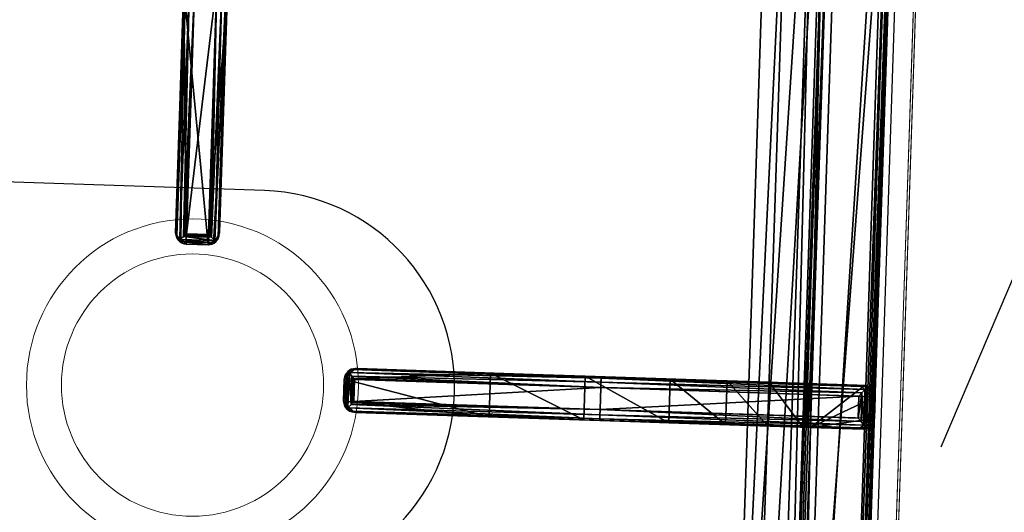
# Model space of a CAD drawing. Header units: millimetres. Extents: x 297264 to 416219, y -77299 to -23696.
# Tile 18 of 187: x 299319 to 299545, y -28453 to -28340. Entities that reach past the tile are written whole.
import ezdxf

# ---------------------------------------------------------------- set-up
doc = ezdxf.new("R2010")
doc.units = ezdxf.units.MM
doc.header["$LTSCALE"] = 2.5
doc.linetypes.add('CONTINUA', pattern=[0])
doc.linetypes.add('DASHDOTX2', pattern=[2, 1, -0.5, 0, -0.5])
doc.layers.add('CKD Equipments', color=252, linetype='Continuous', lineweight=0)
doc.layers.add('HATCH LIGHT', color=250, linetype='Continuous', lineweight=0)
for name, color, linetype in [('CKD-Hood', 1, 'Continuous'), ('IQ_200_3D', 1, 'Continuous'), ('IQ_204_2D', 7, 'CONTINUA'), ('IQ_204_3D', 7, 'Continuous')]:
    doc.layers.add(name, color=color, linetype=linetype)

# ---------------------------------------------------------------- blocks, each defined once
blk = doc.blocks.new('ELECTROLUX-MC7-TOPFYERBRURNERS4')
at = {"layer": 'IQ_200_3D', "invisible_edges": 5}
blk.add_3dface([(800, -655, 900), (745.89, -653.5, 900), (454.11, -653.5, 900), (400, -655, 900)], dxfattribs=at)
at = {"layer": 'IQ_204_2D'}
for p, q in [((507.76, -492.25), (564.89, -492.25)), ((564.89, -492.25), (565.31, -492.25)), ((565.46, -494.75), (507.81, -494.75)), ((565.46, -494.75), (565.46, -499.75)), ((567.27, -494.16), (567.27, -500.34)), ((567.36, -494.75), (567.36, -499.75)), ((567.81, -494.75), (567.36, -494.75)), ((567.81, -494.75), (567.81, -499.75)), ((507.81, -499.75), (565.46, -499.75)), ((567.36, -499.75), (567.81, -499.75)), ((564.89, -502.25), (507.76, -502.25)), ((565.31, -502.25), (564.89, -502.25)), ((597.5, -531.94), (597.5, -532.39)), ((602.5, -531.94), (597.5, -531.94)), ((602.5, -532.39), (597.5, -532.39)), ((602.5, -532.39), (602.5, -531.94)), ((595, -534.86), (595, -534.44)), ((595, -590.74), (595, -534.86)), ((597.5, -534.29), (597.5, -590.69)), ((602.5, -534.29), (597.5, -534.29)), ((602.5, -590.69), (602.5, -534.29)), ((605, -534.44), (605, -534.86)), ((605, -534.86), (605, -590.74)), ((595, -651.03), (595, -590.74)), ((597.5, -590.69), (597.5, -651.5)), ((602.5, -590.69), (597.5, -590.69)), ((602.5, -651.5), (602.5, -590.69)), ((605, -590.74), (605, -651.03)), ((422, -653.5), (778, -653.5)), ((602.5, -651.5), (597.5, -651.5)), ((602.5, -653.5), (597.5, -653.5)), ((602.5, -653.5), (597.5, -653.5))]:
    blk.add_line(p, q, dxfattribs=at)
blk.add_lwpolyline([(751.02, -112.48), (448.98, -112.48), (448.98, -624.52), (751.02, -624.52)], close=True, dxfattribs=at)
blk.add_lwpolyline([(645, -383.5), (645, -512.25, -1), (555, -512.25), (555, -383.5)], format="xyb", dxfattribs=at)
at = {"layer": 'IQ_204_2D', "extrusion": (0, 0, -1)}
for centre, major_axis, ratio, start_param, end_param in [((564.89, -494.75), (0, 2.5), 0.951091, 0, 0.914364), ((565.31, -494.75), (-2.5, 0), 0.99863, 1.570796, 3.141593), ((563.89, -494.75), (-3.47, 0), 0.720185, 2.903047, 3.141593), ((565.31, -499.75), (2.5, 0), 0.99863, 0, 1.570796), ((563.89, -499.75), (3.47, 0), 0.720185, 0, 0.238546), ((564.89, -499.75), (0, 2.5), 0.951091, 2.227228, 3.141593), ((597.5, -534.44), (0, 2.5), 0.99863, -1.570796, 0), ((597.5, -534.86), (2.5, 0), 0.951091, 3.141593, 4.055957), ((602.5, -534.44), (0, 2.5), 0.99863, 0, 1.570796), ((602.5, -534.86), (2.5, 0), 0.951091, -0.914364, 0), ((597.5, -590.74), (-2.5, 0), 0.02182, 0, 1.570796), ((602.5, -590.74), (-2.5, 0), 0.02182, 1.570796, 3.141593), ((597.5, -651.03), (-2.5, 0), 0.948965, -0.895145, 0), ((602.5, -651.03), (-2.5, 0), 0.948965, 3.141593, 4.036737)]:
    blk.add_ellipse(centre, major_axis=major_axis, ratio=ratio, start_param=start_param, end_param=end_param, dxfattribs=at)
at = {"layer": 'IQ_204_2D'}
for points, knots in [([(566.78, -493.22), (566.69, -493.33), (566.59, -493.44), (566.41, -493.66), (566.32, -493.77), (566.13, -493.99), (566.03, -494.1), (565.85, -494.31), (565.75, -494.41), (565.63, -494.55), (565.59, -494.6), (565.54, -494.66), (565.52, -494.68), (565.5, -494.7), (565.49, -494.71), (565.47, -494.73), (565.47, -494.73), (565.47, -494.74), (565.46, -494.74), (565.46, -494.74), (565.46, -494.74), (565.46, -494.75), (565.46, -494.75), (565.46, -494.75), (565.46, -494.75), (565.46, -494.75), (565.46, -494.75), (565.46, -494.75)], [5.918781, 5.918781, 5.918781, 5.918781, 6.382244, 6.382244, 6.833826, 6.833826, 7.285407, 7.285407, 7.736989, 7.736989, 7.96278, 7.96278, 8.075675, 8.075675, 8.132123, 8.132123, 8.160346, 8.160346, 8.174458, 8.174458, 8.181514, 8.181514, 8.185042, 8.185042, 8.186806, 8.186806, 8.18857, 8.18857, 8.18857, 8.18857]), ([(567.27, -494.16), (567.24, -494.06), (567.2, -493.95), (567.06, -493.63), (566.93, -493.42), (566.78, -493.22)], [0.764042, 0.764042, 0.764042, 0.764042, 1.153889, 1.153889, 2.012527, 2.012527, 2.012527, 2.012527]), ([(565.46, -499.75), (565.46, -499.75), (565.46, -499.75), (565.46, -499.75), (565.46, -499.75), (565.46, -499.75), (565.46, -499.75), (565.46, -499.76), (565.46, -499.76), (565.46, -499.76), (565.47, -499.76), (565.47, -499.77), (565.47, -499.77), (565.49, -499.79), (565.5, -499.8), (565.52, -499.82), (565.54, -499.84), (565.59, -499.9), (565.63, -499.95), (565.75, -500.09), (565.85, -500.19), (566.03, -500.4), (566.13, -500.51), (566.32, -500.73), (566.41, -500.84), (566.59, -501.06), (566.69, -501.17), (566.78, -501.28)], [8.188054, 8.188054, 8.188054, 8.188054, 8.189818, 8.189818, 8.191582, 8.191582, 8.19511, 8.19511, 8.202166, 8.202166, 8.216278, 8.216278, 8.244501, 8.244501, 8.300949, 8.300949, 8.413844, 8.413844, 8.639635, 8.639635, 9.091217, 9.091217, 9.542798, 9.542798, 9.99438, 9.99438, 10.457843, 10.457843, 10.457843, 10.457843]), ([(566.78, -501.28), (566.93, -501.08), (567.06, -500.87), (567.2, -500.55), (567.24, -500.44), (567.27, -500.34)], [11.917214, 11.917214, 11.917214, 11.917214, 12.775852, 12.775852, 13.165698, 13.165698, 13.165698, 13.165698]), ([(597.5, -532.39), (597.36, -532.39), (597.21, -532.41), (596.91, -532.48), (596.75, -532.53), (596.38, -532.69), (596.17, -532.82), (595.97, -532.97)], [0, 0, 0, 0, 0.576945, 0.576945, 1.153889, 1.153889, 2.012527, 2.012527, 2.012527, 2.012527]), ([(595.97, -532.97), (596.08, -533.06), (596.19, -533.16), (596.41, -533.34), (596.52, -533.43), (596.74, -533.62), (596.85, -533.72), (597.06, -533.9), (597.16, -533.99), (597.3, -534.12), (597.34, -534.16), (597.41, -534.21), (597.43, -534.23), (597.45, -534.25), (597.46, -534.26), (597.48, -534.27), (597.48, -534.28), (597.49, -534.28), (597.49, -534.29), (597.49, -534.29), (597.49, -534.29), (597.5, -534.29), (597.5, -534.29), (597.5, -534.29), (597.5, -534.29), (597.5, -534.29), (597.5, -534.29), (597.5, -534.29)], [5.917739, 5.917739, 5.917739, 5.917739, 6.381174, 6.381174, 6.832619, 6.832619, 7.284064, 7.284064, 7.735508, 7.735508, 7.961231, 7.961231, 8.074092, 8.074092, 8.130523, 8.130523, 8.158738, 8.158738, 8.172846, 8.172846, 8.179899, 8.179899, 8.183426, 8.183426, 8.18519, 8.18519, 8.186953, 8.186953, 8.186953, 8.186953]), ([(604.03, -532.97), (603.83, -532.82), (603.62, -532.69), (603.25, -532.53), (603.09, -532.48), (602.79, -532.41), (602.64, -532.39), (602.5, -532.39)], [11.914788, 11.914788, 11.914788, 11.914788, 12.773425, 12.773425, 13.35037, 13.35037, 13.927314, 13.927314, 13.927314, 13.927314]), ([(602.5, -534.29), (602.5, -534.29), (602.5, -534.29), (602.5, -534.29), (602.5, -534.29), (602.5, -534.29), (602.5, -534.29), (602.51, -534.29), (602.51, -534.29), (602.51, -534.29), (602.51, -534.28), (602.52, -534.28), (602.52, -534.27), (602.54, -534.26), (602.55, -534.25), (602.57, -534.23), (602.59, -534.21), (602.66, -534.16), (602.7, -534.12), (602.84, -533.99), (602.94, -533.9), (603.15, -533.72), (603.26, -533.62), (603.48, -533.43), (603.59, -533.34), (603.81, -533.16), (603.92, -533.06), (604.03, -532.97)], [8.18747, 8.18747, 8.18747, 8.18747, 8.189233, 8.189233, 8.190997, 8.190997, 8.194524, 8.194524, 8.201577, 8.201577, 8.215685, 8.215685, 8.2439, 8.2439, 8.300331, 8.300331, 8.413192, 8.413192, 8.638915, 8.638915, 9.09036, 9.09036, 9.541804, 9.541804, 9.993249, 9.993249, 10.456684, 10.456684, 10.456684, 10.456684]), ([(597.5, -651.5), (597.36, -651.63), (597.21, -651.76), (596.91, -652.03), (596.75, -652.17), (596.37, -652.51), (596.14, -652.71), (595.94, -652.88)], [0, 0, 0, 0, 0.576945, 0.576945, 1.153889, 1.153889, 2.068716, 2.068716, 2.068716, 2.068716]), ([(595.94, -652.88), (596.14, -653.05), (596.37, -653.19), (596.75, -653.36), (596.91, -653.41), (597.21, -653.47), (597.36, -653.49), (597.5, -653.5)], [11.858599, 11.858599, 11.858599, 11.858599, 12.773425, 12.773425, 13.35037, 13.35037, 13.927314, 13.927314, 13.927314, 13.927314]), ([(604.06, -652.88), (603.86, -652.71), (603.63, -652.51), (603.25, -652.17), (603.09, -652.03), (602.79, -651.76), (602.64, -651.63), (602.5, -651.5)], [11.858599, 11.858599, 11.858599, 11.858599, 12.773425, 12.773425, 13.35037, 13.35037, 13.927314, 13.927314, 13.927314, 13.927314]), ([(602.5, -653.5), (602.64, -653.49), (602.79, -653.47), (603.09, -653.41), (603.25, -653.36), (603.63, -653.19), (603.86, -653.05), (604.06, -652.88)], [0, 0, 0, 0, 0.576945, 0.576945, 1.153889, 1.153889, 2.068716, 2.068716, 2.068716, 2.068716])]:
    blk.add_open_spline(points, degree=3, knots=knots, dxfattribs=at)
at = {"layer": 'IQ_204_3D'}
mesh = blk.add_polyface(dxfattribs=at)
corners = [(779.78, -85.71, 904.1), (780, -85.5, 900), (779.52, -84.72, 904.14), (779.73, -84.5, 900), (778, -83.5, 900), (778.78, -83.98, 904.14), (779, -83.77, 900), (777.79, -83.72, 904.1), (779.48, -85.71, 905.06), (779.29, -84.85, 905), (778.65, -85.21, 905.73), (778.76, -85.71, 905.75), (778.65, -84.21, 905), (777.79, -84.02, 905.06), (778.29, -84.85, 905.73), (777.79, -84.74, 905.75), (777.79, -85.71, 906), (422.21, -85.71, 906), (422.21, -84.74, 905.75), (422.21, -84.02, 905.06), (422.21, -83.72, 904.1), (422, -83.5, 900), (765.45, -638.95, 900), (422, -653.5, 900), (434.55, -638.95, 900), (765.45, -98.05, 900), (780, -651.5, 900), (434.55, -98.05, 900), (420, -85.5, 900), (421, -83.77, 900), (779.73, -652.5, 900), (779, -653.23, 900), (778, -653.5, 900), (420, -651.5, 900), (420.27, -652.5, 900), (421, -653.23, 900), (420.27, -84.5, 900), (421.22, -83.98, 904.14), (420.48, -84.72, 904.14), (420.22, -85.71, 904.1), (421.35, -84.21, 905), (421.71, -84.85, 905.73), (420.71, -84.85, 905), (420.52, -85.71, 905.06), (421.35, -85.21, 905.73), (421.24, -85.71, 905.75), (422.21, -651.29, 906), (421.24, -651.29, 905.75), (420.52, -651.29, 905.06), (420.22, -651.29, 904.1), (420.48, -652.28, 904.14), (421.22, -653.02, 904.14), (422.21, -653.28, 904.1), (420.71, -652.15, 905), (421.35, -651.79, 905.73), (421.35, -652.79, 905), (422.21, -652.98, 905.06), (421.71, -652.15, 905.73), (422.21, -652.26, 905.75), (435.55, -637.95, 899.73), (435.55, -99.05, 899.73), (436.28, -99.78, 899), (436.28, -637.22, 899), (438.88, -634.62, 902.5), (438.88, -102.38, 902.5), (436.31, -637.19, 905.06), (436.31, -99.81, 905.06), (432.81, -96.31, 906), (432.81, -640.69, 906), (448.98, -624.52, 885), (448.98, -112.48, 885), (444.36, -107.86, 885), (444.36, -629.14, 885), (777.79, -653.28, 904.1), (777.79, -652.98, 905.06), (777.79, -651.29, 906), (777.79, -652.26, 905.75), (763.72, -637.22, 899), (764.45, -637.95, 899.73), (764.45, -99.05, 899.73), (763.72, -99.78, 899), (767.19, -640.69, 906), (767.19, -96.31, 906), (778.78, -653.02, 904.14), (779.52, -652.28, 904.14), (779.78, -651.29, 904.1), (778.65, -652.79, 905), (778.29, -652.15, 905.73), (779.29, -652.15, 905), (779.48, -651.29, 905.06), (778.65, -651.79, 905.73), (778.76, -651.29, 905.75), (761.12, -634.62, 902.5), (751.02, -624.52, 885), (763.69, -637.19, 905.06), (755.64, -629.14, 885), (755.64, -107.86, 885), (751.02, -112.48, 885), (761.12, -102.38, 902.5), (763.69, -99.81, 905.06)]
mesh.append_faces([[corners[k] for k in face] for face in [(16, 10, 14), (17, 41, 44), (46, 54, 57), (75, 87, 90)]])
mesh.append_faces([[corners[k] for k in face] for face in [(4, 5, 6), (8, 10, 11), (16, 11, 10), (15, 16, 14), (7, 19, 13), (13, 18, 15), (28, 38, 36), (19, 41, 18), (17, 18, 41), (45, 17, 44), (39, 48, 43), (43, 47, 45), (23, 51, 35), (48, 54, 47), (46, 47, 54), (58, 46, 57), (52, 74, 56), (76, 56, 74), (26, 84, 30), (74, 87, 76), (85, 88, 84), (88, 87, 86), (75, 76, 87), (91, 75, 90), (85, 8, 89), (11, 89, 8)]], dxfattribs={"vtx0": -1})
mesh.append_faces([[corners[k] for k in face] for face in [(16, 15, 17), (22, 23, 24), (25, 26, 22), (27, 21, 25), (21, 28, 29), (6, 1, 4), (4, 25, 21), (24, 28, 27), (35, 33, 23), (26, 25, 1), (23, 22, 32), (17, 45, 46), (75, 81, 46), (81, 16, 82), (46, 67, 17), (17, 82, 16), (93, 72, 69), (72, 93, 95), (70, 71, 97), (97, 95, 93)]], dxfattribs={"vtx0": -1, "vtx1": -1})
mesh.append_faces([[corners[k] for k in face] for face in [(21, 27, 28), (4, 1, 25), (26, 32, 22), (24, 23, 33)]], dxfattribs={"vtx0": -1, "vtx1": -1, "vtx2": -1})
mesh.append_faces([[corners[k] for k in face] for face in [(17, 15, 18), (24, 33, 28), (46, 45, 47), (75, 58, 76), (16, 91, 11)]], dxfattribs={"vtx0": -1, "vtx2": -1})
mesh.append_faces([[corners[k] for k in face] for face in [(0, 1, 2), (5, 2, 6), (8, 0, 9), (5, 12, 2), (5, 7, 12), (12, 13, 14), (12, 14, 9), (2, 9, 0), (10, 9, 14), (19, 18, 13), (4, 21, 7), (30, 31, 26), (34, 33, 35), (20, 21, 37), (38, 37, 36), (19, 20, 40), (38, 42, 37), (38, 39, 42), (42, 43, 44), (42, 44, 40), (37, 40, 20), (41, 40, 44), (48, 47, 43), (28, 33, 39), (49, 33, 50), (51, 50, 35), (48, 49, 53), (51, 55, 50), (51, 52, 55), (55, 56, 57), (55, 57, 53), (50, 53, 49), (54, 53, 57), (24, 27, 59), (61, 62, 60), (63, 64, 65), (67, 68, 66), (69, 70, 63), (61, 71, 62), (73, 74, 52), (58, 56, 76), (32, 73, 23), (62, 77, 59), (22, 24, 78), (27, 25, 60), (80, 61, 79), (73, 32, 83), (84, 83, 30), (74, 73, 86), (88, 89, 90), (88, 86, 84), (83, 84, 86), (92, 93, 63), (68, 81, 65), (92, 63, 94), (72, 95, 62), (95, 96, 77), (98, 97, 92), (81, 82, 94), (98, 92, 99), (77, 80, 78), (25, 22, 79), (0, 8, 85), (91, 89, 11), (80, 96, 61), (70, 97, 64), (64, 98, 66), (82, 67, 99), (1, 0, 26)]], dxfattribs={"vtx1": -1})
mesh.append_faces([[corners[k] for k in face] for face in [(31, 32, 26), (75, 46, 58), (75, 16, 81), (81, 68, 46), (68, 67, 46), (67, 82, 17), (70, 69, 71), (72, 71, 69), (71, 96, 97), (96, 95, 97), (16, 75, 91)]], dxfattribs={"vtx1": -1, "vtx2": -1})
mesh.append_faces([[corners[k] for k in face] for face in [(1, 3, 2), (4, 7, 5), (2, 3, 6), (8, 9, 10), (7, 13, 12), (12, 9, 2), (13, 15, 14), (7, 20, 19), (21, 20, 7), (6, 3, 1), (28, 36, 29), (21, 29, 37), (28, 39, 38), (37, 29, 36), (19, 40, 41), (39, 43, 42), (42, 40, 37), (43, 45, 44), (39, 49, 48), (33, 49, 39), (33, 34, 50), (23, 52, 51), (50, 34, 35), (48, 53, 54), (52, 56, 55), (55, 53, 50), (56, 58, 57), (27, 60, 59), (62, 59, 60), (64, 66, 65), (68, 65, 66), (70, 64, 63), (71, 72, 62), (73, 52, 23), (77, 78, 59), (24, 59, 78), (25, 79, 60), (61, 60, 79), (32, 31, 83), (26, 85, 84), (83, 31, 30), (74, 86, 87), (73, 83, 86), (85, 89, 88), (88, 90, 87), (89, 91, 90), (93, 69, 63), (81, 94, 65), (63, 65, 94), (95, 77, 62), (96, 80, 77), (97, 93, 92), (82, 99, 94), (92, 94, 99), (80, 79, 78), (22, 78, 79), (96, 71, 61), (97, 98, 64), (98, 99, 66), (67, 66, 99), (0, 85, 26)]], dxfattribs={"vtx2": -1})
mesh = blk.add_polyface(dxfattribs=at)
corners = [(567.34, -494.45, 930.72), (567.81, -494.75, 922), (567.27, -494.16, 931.11), (567.36, -494.6, 930.62), (567.36, -494.75, 930.59), (567.48, -493.5, 922), (566.78, -493.22, 931.91), (565.31, -492.25, 922), (565.94, -492.51, 931.06), (566.56, -492.58, 922), (564.89, -492.25, 930.01), (507.79, -492.58, 933.75), (507.76, -492.25, 932.5), (507.81, -493.5, 934.67), (566.08, -494.04, 932.35), (565.46, -494.74, 932.48), (507.81, -494.75, 935), (565.48, -494.72, 932.48), (565.52, -494.68, 932.48), (565.58, -494.6, 932.47), (565.74, -494.43, 932.45), (509.4, -492.25, 922), (466.99, -492.25, 904.45), (422.81, -492.25, 910), (486.45, -492.25, 917.44), (453.98, -492.25, 885), (436.28, -492.25, 899), (444.36, -492.25, 885), (435.83, -492.25, 899.53), (435.23, -492.25, 899.88), (434.55, -492.25, 900), (422.81, -492.25, 900), (425.83, -492.25, 921.25), (434.06, -492.25, 929.49), (445.31, -492.25, 932.5), (567.48, -501, 922), (509.4, -502.25, 922), (567.81, -499.75, 922), (566.56, -501.92, 922), (565.31, -502.25, 922), (445.31, -494.75, 935), (445.31, -493.5, 934.67), (432.81, -494.75, 931.65), (432.98, -493.5, 931.36), (423.66, -494.75, 922.5), (433.44, -492.58, 930.57), (445.31, -492.58, 933.75), (424.75, -492.58, 921.87), (423.95, -493.5, 922.33), (421.56, -492.58, 910), (420.31, -494.75, 910), (420.65, -493.5, 910), (421.56, -492.58, 900), (420.31, -494.75, 900), (420.65, -493.5, 900), (445.31, -499.75, 935), (507.81, -499.75, 935), (432.81, -499.75, 931.65), (423.66, -499.75, 922.5), (420.31, -499.75, 910), (420.31, -499.75, 900), (434.55, -502.25, 900), (422.81, -502.25, 900), (421.56, -501.92, 900), (420.65, -501, 900), (564.89, -502.25, 930.01), (566.78, -501.28, 931.91), (567.27, -500.34, 931.11), (567.36, -499.75, 930.59), (567.36, -499.9, 930.62), (567.34, -500.05, 930.72), (565.94, -501.99, 931.06), (507.76, -502.25, 932.5), (486.45, -502.25, 917.44), (445.31, -502.25, 932.5), (434.06, -502.25, 929.49), (425.83, -502.25, 921.25), (422.81, -502.25, 910), (466.99, -502.25, 904.45), (435.23, -502.25, 899.88), (435.83, -502.25, 899.53), (444.36, -502.25, 885), (453.98, -502.25, 885), (436.28, -502.25, 899), (507.79, -501.92, 933.75), (566.08, -500.46, 932.35), (507.81, -501, 934.67), (565.74, -500.07, 932.45), (565.58, -499.9, 932.47), (565.52, -499.82, 932.48), (565.48, -499.78, 932.48), (565.46, -499.75, 932.48), (420.65, -501, 910), (423.95, -501, 922.33), (424.75, -501.92, 921.87), (421.56, -501.92, 910), (433.44, -501.92, 930.57), (432.98, -501, 931.36), (445.31, -501.92, 933.75), (445.31, -501, 934.67)]
mesh.append_faces([[corners[k] for k in face] for face in [(2, 5, 6), (8, 6, 9), (9, 6, 5), (8, 11, 6), (6, 13, 14), (35, 66, 38), (66, 35, 67), (66, 71, 38), (85, 86, 66), (66, 84, 71)]])
mesh.append_faces([[corners[k] for k in face] for face in [(7, 8, 9), (11, 13, 6), (42, 41, 43), (45, 48, 43), (32, 49, 47), (50, 48, 51), (51, 47, 49), (40, 13, 41), (41, 11, 46), (53, 51, 54), (54, 49, 52), (55, 42, 57), (50, 58, 44), (44, 57, 42), (37, 67, 35), (86, 84, 66), (58, 92, 93), (94, 97, 93), (75, 98, 96), (55, 97, 99), (99, 96, 98), (59, 64, 92), (62, 95, 63), (63, 92, 64), (86, 55, 99), (67, 6, 66), (14, 66, 6), (21, 73, 24), (82, 22, 78), (78, 24, 73)]], dxfattribs={"vtx0": -1})
mesh.append_faces([[corners[k] for k in face] for face in [(10, 21, 12), (22, 23, 24), (25, 26, 22), (24, 12, 21), (7, 5, 21), (35, 36, 37), (23, 49, 32), (34, 46, 12), (13, 11, 41), (54, 31, 53), (62, 60, 61), (36, 72, 73), (77, 73, 76), (83, 78, 80), (74, 98, 75), (4, 0, 68), (1, 4, 37)]], dxfattribs={"vtx0": -1, "vtx1": -1})
mesh.append_faces([[corners[k] for k in face] for face in [(15, 17, 16), (17, 18, 16), (18, 19, 16), (23, 22, 30), (31, 61, 53), (77, 61, 78), (88, 89, 56), (89, 90, 56), (90, 91, 56), (16, 56, 15), (56, 91, 15), (18, 89, 19), (89, 18, 90), (15, 90, 17), (90, 15, 91), (17, 90, 18), (89, 88, 19), (70, 68, 0)]], dxfattribs={"vtx0": -1, "vtx1": -1, "vtx2": -1})
mesh.append_faces([[corners[k] for k in face] for face in [(12, 11, 8), (16, 14, 13), (21, 1, 37), (34, 45, 46), (12, 46, 11), (23, 52, 49), (77, 78, 73), (72, 71, 84), (77, 94, 95), (72, 84, 98), (84, 86, 99)]], dxfattribs={"vtx0": -1, "vtx2": -1})
mesh.append_faces([[corners[k] for k in face] for face in [(0, 1, 2), (0, 3, 1), (10, 12, 8), (20, 14, 16), (7, 21, 10), (31, 23, 30), (9, 5, 7), (38, 39, 35), (40, 41, 42), (42, 43, 44), (45, 33, 47), (45, 43, 46), (32, 47, 33), (48, 44, 43), (41, 46, 43), (31, 52, 23), (51, 49, 54), (40, 55, 16), (40, 42, 55), (58, 57, 44), (50, 53, 59), (30, 61, 31), (63, 64, 62), (39, 38, 65), (70, 67, 37), (71, 65, 38), (39, 65, 36), (62, 61, 77), (81, 82, 83), (65, 71, 72), (87, 88, 56), (59, 92, 58), (58, 93, 57), (94, 76, 96), (94, 93, 95), (75, 96, 76), (97, 57, 93), (92, 95, 93), (60, 64, 59), (95, 92, 63), (98, 84, 99), (2, 6, 67), (20, 87, 14), (20, 19, 87), (85, 66, 14), (3, 0, 4), (2, 67, 0), (69, 68, 70), (36, 73, 21), (22, 24, 78), (81, 27, 82), (83, 26, 81), (26, 83, 28), (61, 30, 79), (29, 28, 79)]], dxfattribs={"vtx1": -1})
mesh.append_faces([[corners[k] for k in face] for face in [(3, 4, 1), (26, 28, 22), (28, 29, 22), (29, 30, 22), (23, 32, 24), (32, 33, 24), (33, 34, 24), (34, 12, 24), (5, 1, 21), (39, 36, 35), (36, 21, 37), (40, 16, 13), (55, 56, 16), (64, 60, 62), (60, 53, 61), (68, 69, 37), (65, 72, 36), (72, 74, 73), (74, 75, 73), (75, 76, 73), (61, 79, 78), (79, 80, 78), (82, 78, 83), (86, 85, 56), (62, 77, 95), (56, 55, 86), (74, 72, 98), (88, 87, 19), (67, 70, 0), (4, 68, 37)]], dxfattribs={"vtx1": -1, "vtx2": -1})
mesh.append_faces([[corners[k] for k in face] for face in [(1, 5, 2), (7, 10, 8), (19, 20, 16), (25, 27, 26), (34, 33, 45), (45, 47, 48), (50, 44, 48), (51, 48, 47), (53, 50, 51), (50, 59, 58), (53, 60, 59), (54, 52, 31), (69, 70, 37), (85, 87, 56), (77, 76, 94), (94, 96, 97), (55, 57, 97), (99, 97, 96), (87, 85, 14), (82, 25, 22), (27, 25, 82), (26, 27, 81), (83, 80, 28), (30, 29, 79), (28, 80, 79)]], dxfattribs={"vtx2": -1})
mesh = blk.add_polyface(dxfattribs=at)
corners = [(595, -649.29, 932.5), (595, -651, 900), (595.25, -650.32, 933.58), (596.25, -653.16, 900), (595.94, -651.14, 934.45), (595.33, -652.25, 900), (596.7, -651.6, 933.81), (597.5, -651.77, 933.1), (597.5, -653.5, 900), (602.5, -651.77, 933.1), (602.5, -653.5, 900), (595, -638.95, 900), (605, -638.95, 900), (605, -651, 900), (604.67, -652.25, 900), (603.75, -653.16, 900), (595, -590.74, 932.5), (595, -587.05, 917.44), (595, -565.35, 922), (595, -534.44, 922), (595, -534.86, 930.01), (595, -606.51, 904.45), (595, -619.52, 885), (595, -637.22, 899), (595, -629.14, 885), (595, -637.67, 899.53), (595, -638.27, 899.88), (596.72, -532.55, 931.28), (596.25, -532.27, 922), (595.97, -532.97, 931.91), (597.5, -532.39, 930.59), (597.5, -531.94, 922), (595.33, -533.19, 922), (595.26, -533.81, 931.06), (595.33, -590.71, 933.75), (596.25, -590.69, 934.67), (596.79, -533.67, 932.35), (597.49, -534.29, 932.48), (597.5, -590.69, 935), (597.47, -534.26, 932.48), (597.43, -534.23, 932.48), (597.35, -534.16, 932.47), (597.18, -534.01, 932.45), (602.5, -531.94, 922), (605, -565.35, 922), (605, -534.44, 922), (604.67, -533.19, 922), (603.75, -532.27, 922), (596.7, -650.48, 934.87), (597.5, -649.77, 935), (602.5, -532.39, 930.59), (604.03, -532.97, 931.91), (603.21, -533.67, 932.35), (602.65, -534.16, 932.47), (602.57, -534.23, 932.48), (602.53, -534.27, 932.48), (602.5, -534.29, 932.48), (602.82, -534.01, 932.45), (603.28, -532.55, 931.28), (602.5, -590.69, 935), (602.5, -649.77, 935), (603.3, -651.6, 933.81), (604.06, -651.14, 934.45), (603.3, -650.48, 934.87), (604.75, -650.32, 933.58), (605, -649.29, 932.5), (604.67, -590.71, 933.75), (605, -590.74, 932.5), (603.75, -590.69, 934.67), (605, -606.51, 904.45), (605, -587.05, 917.44), (605, -638.27, 899.88), (605, -637.67, 899.53), (605, -629.14, 885), (605, -619.52, 885), (605, -637.22, 899), (605, -534.86, 930.01), (604.74, -533.81, 931.06)]
mesh.append_faces([[corners[k] for k in face] for face in [(3, 4, 5), (4, 3, 6), (7, 6, 8), (8, 6, 3), (4, 2, 5), (27, 28, 29), (30, 31, 27), (31, 28, 27), (28, 32, 29), (29, 32, 33), (33, 34, 29), (29, 35, 36), (48, 35, 4), (49, 38, 48), (4, 34, 2), (61, 15, 62), (9, 10, 61), (10, 15, 61), (15, 14, 62), (62, 14, 64), (64, 66, 62), (62, 68, 63), (60, 63, 59), (47, 51, 46), (51, 47, 58), (50, 58, 43), (43, 58, 47), (51, 77, 46), (52, 68, 51), (51, 66, 77)]])
mesh.append_faces([[corners[k] for k in face] for face in [(19, 33, 32), (34, 35, 29), (38, 35, 48), (35, 34, 4), (60, 48, 63), (13, 64, 14), (66, 68, 62), (68, 66, 51), (18, 70, 17), (74, 21, 69), (69, 17, 70)]], dxfattribs={"vtx0": -1})
mesh.append_faces([[corners[k] for k in face] for face in [(3, 1, 8), (13, 10, 12), (16, 17, 0), (17, 16, 18), (20, 18, 16), (22, 23, 21), (43, 44, 31), (44, 43, 45), (47, 45, 43), (41, 53, 42), (65, 70, 67)]], dxfattribs={"vtx0": -1, "vtx1": -1})
mesh.append_faces([[corners[k] for k in face] for face in [(12, 8, 1), (11, 0, 21), (37, 39, 38), (39, 40, 38), (40, 41, 38), (53, 41, 54), (39, 55, 40), (56, 55, 37), (37, 55, 39), (55, 54, 40), (40, 54, 41), (37, 38, 56), (38, 59, 56), (65, 12, 69), (53, 54, 59), (54, 55, 59), (55, 56, 59)]], dxfattribs={"vtx0": -1, "vtx1": -1, "vtx2": -1})
mesh.append_faces([[corners[k] for k in face] for face in [(16, 34, 33), (38, 36, 35), (16, 2, 34), (67, 66, 64), (65, 69, 70), (69, 72, 75), (67, 77, 66)]], dxfattribs={"vtx0": -1, "vtx2": -1})
mesh.append_faces([[corners[k] for k in face] for face in [(0, 1, 2), (5, 2, 1), (7, 8, 9), (11, 12, 1), (14, 15, 13), (1, 0, 11), (19, 18, 20), (20, 33, 19), (20, 16, 33), (42, 36, 38), (32, 28, 19), (46, 45, 47), (0, 2, 16), (30, 27, 50), (29, 51, 27), (51, 29, 52), (57, 52, 42), (58, 50, 27), (6, 61, 4), (6, 7, 61), (4, 62, 48), (49, 48, 60), (65, 64, 13), (65, 67, 64), (13, 12, 65), (73, 74, 75), (45, 76, 44), (45, 46, 76), (77, 76, 46), (76, 77, 67), (57, 53, 59), (31, 30, 43), (44, 70, 18), (21, 17, 69), (74, 73, 22), (73, 75, 24), (23, 75, 25), (12, 11, 71), (26, 25, 71)]], dxfattribs={"vtx1": -1})
mesh.append_faces([[corners[k] for k in face] for face in [(15, 10, 13), (10, 8, 12), (17, 21, 0), (23, 25, 21), (25, 26, 21), (26, 11, 21), (28, 31, 19), (44, 18, 31), (18, 19, 31), (38, 49, 59), (12, 71, 69), (71, 72, 69), (74, 69, 75), (70, 44, 67), (76, 67, 44), (68, 52, 59)]], dxfattribs={"vtx1": -1, "vtx2": -1})
mesh.append_faces([[corners[k] for k in face] for face in [(8, 10, 9), (3, 5, 1), (22, 24, 23), (41, 42, 38), (29, 36, 52), (53, 57, 42), (51, 58, 27), (52, 36, 42), (49, 60, 59), (7, 9, 61), (61, 62, 4), (62, 63, 48), (59, 63, 68), (52, 57, 59), (30, 50, 43), (74, 22, 21), (73, 24, 22), (75, 23, 24), (75, 72, 25), (11, 26, 71), (25, 72, 71)]], dxfattribs={"vtx2": -1})
blk = doc.blocks.new('ELECTROLUX-MC-BURNER6')
for radius in [38, 30]:
    blk.add_circle((0, 0), radius)

msp = doc.modelspace()

# ---------------------------------------------------------------- hatches: boundary and pattern name
at = {"layer": 'HATCH LIGHT', "true_color": 0x636466}
h = msp.add_hatch(dxfattribs=at)
h.set_pattern_fill('ANSI32', color=251, scale=6)
h.set_pattern_definition([(45, (233893.35, -46725.026), (-40.411153, 40.411153), []), (45, (233920.29, -46725.026), (-40.411153, 40.411153), [])])
h.paths.add_polyline_path([(311036.19, -32589.97), (310842.25, -32638.82), (311023.79, -33359.69), (298471.14, -33359.58, -0.000263), (298456.61, -33559.58), (311280.4, -33559.7)])
h.paths.add_polyline_path([(298885.09, -25157.06), (298685, -25157.06, -0.011972), (298203.78, -34256.03), (298404.38, -34256.03, 0.01196)])
h.paths.add_polyline_path([(298868.71, -25697.6), (308547.65, -26046.56, 0.003501), (309041.72, -26800.64), (309209.35, -26691.53), (308659.24, -25850.46), (298874.95, -25497.7, -0.000262)])
h = msp.add_hatch(dxfattribs=at)
h.set_pattern_fill('ANSI37', color=251, scale=8)
h.set_pattern_definition([(45, (233893.352, -46725.026), (-17.960512, 17.960512), []), (135, (233893.352, -46725.026), (-17.960512, -17.960512), [])])
edge = h.paths.add_edge_path()
edge.add_line((301662.25, -25798.32), (298868.71, -25697.6))
edge.add_arc((108471.36, -19659.44), 190493.08, 356.5735369, 358.1835586, ccw=False)
edge.add_line((298623.89, -31044.72), (301473.11, -31044.74))
edge.add_line((301473.11, -31044.74), (301599.61, -27535.69))
edge.add_line((301599.61, -27535.69), (301499.68, -27532.09))
edge.add_line((301499.68, -27532.09), (301470.43, -28343.52))
edge.add_line((301470.43, -28343.52), (301470.43, -28343.52))
edge.add_line((301470.43, -28343.52), (301405.58, -30142.35))
edge.add_line((301405.58, -30142.35), (301376.65, -30944.74))
edge.add_line((301376.65, -30944.74), (298744.94, -30944.72))
edge.add_line((298744.94, -30944.72), (298870.96, -27449.28))
edge.add_line((298870.96, -27449.28), (299870.31, -27485.31))
edge.add_line((299870.31, -27485.31), (299911.71, -27486.81))
edge.add_line((299911.71, -27486.81), (299915.31, -27386.87))
edge.add_line((299915.31, -27386.87), (298874.57, -27349.35))
edge.add_line((298874.57, -27349.35), (298930.47, -25799.9))
edge.add_line((298930.47, -25799.9), (300429.5, -25853.94))
edge.add_line((300429.5, -25853.94), (300418.69, -26153.75))
edge.add_line((300418.69, -26153.75), (300395.29, -26801.7))
edge.add_line((300395.29, -26801.7), (300392.65, -26874.86))
edge.add_line((300392.65, -26874.86), (300492.58, -26878.47))
edge.add_line((300492.58, -26878.47), (300529.38, -25857.54))
edge.add_line((300529.38, -25857.54), (301558.71, -25894.65))
edge.add_line((301558.71, -25894.65), (301532.11, -26632.68))
edge.add_line((301532.11, -26632.68), (301632.04, -26636.28))
edge.add_line((301632.04, -26636.28), (301662.25, -25798.32))

# ---------------------------------------------------------------- linework, layer by layer
at = {"layer": 'CKD Equipments'}
for points in [[(299536.33, -27829.16, 640), (298983.63, -27810.85, 640), (298957.15, -28610.41, 640), (299509.85, -28628.72, 640)], [(299536.33, -27829.16, 640), (299509.85, -28628.72, 640), (299509.85, -28628.72, 890), (299536.33, -27829.16, 890)], [(299592.13, -27831, 644.41), (299536.33, -27829.16, 650.54), (299509.85, -28628.72, 650.54), (299565.65, -28630.57, 644.41)], [(299536.33, -27829.16, 650.54), (299536.33, -27829.16, 890), (299509.85, -28628.72, 890), (299509.85, -28628.72, 650.54)], [(299536.33, -27829.16, 890), (299598.3, -27831.21, 890), (299571.81, -28630.77, 890), (299509.85, -28628.72, 890)], [(299540.65, -27829.3, 800.26), (299595.67, -27831.12, 682.2), (299569.19, -28630.68, 682.2), (299514.16, -28628.86, 800.26)], [(299607.48, -27831.51, 867.81), (299541.15, -27829.32, 803.08), (299514.66, -28628.88, 803.08), (299581, -28631.07, 867.81)]]:
    msp.add_3dface(points, dxfattribs=at)
for points, invisible_edges in [([(299540.44, -27829.29, 801.75), (299540.43, -27829.29, 800.99), (299513.94, -28628.85, 800.99), (299513.96, -28628.85, 801.75)], 10), ([(299540.43, -27829.29, 800.99), (299540.65, -27829.3, 800.26), (299514.16, -28628.86, 800.26), (299513.94, -28628.85, 800.99)], 8), ([(299540.69, -27829.3, 802.47), (299540.44, -27829.29, 801.75), (299513.96, -28628.85, 801.75), (299514.21, -28628.86, 802.47)], 10), ([(299541.15, -27829.32, 803.08), (299540.69, -27829.3, 802.47), (299514.21, -28628.86, 802.47), (299514.66, -28628.88, 803.08)], 2)]:
    msp.add_3dface(points, dxfattribs=dict(at, invisible_edges=invisible_edges))
at = {"layer": 'CKD-Hood', "linetype": 'DASHDOTX2', "ltscale": 50, "elevation": 890}
msp.add_lwpolyline([(299873.52, -27632.72), (298780.49, -30195)], dxfattribs=at)

# ---------------------------------------------------------------- block references
at = {"layer": 'CKD Equipments', "xscale": -1, "rotation": 88.10288386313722}
for name, p in [('ELECTROLUX-MC7-TOPFYERBRURNERS4', (298881.69, -27807.47, -10)), ('ELECTROLUX-MC-BURNER6', (299358.8, -28423.6, -10))]:
    msp.add_blockref(name, p, dxfattribs=at)

doc.saveas('drawing.dxf')
